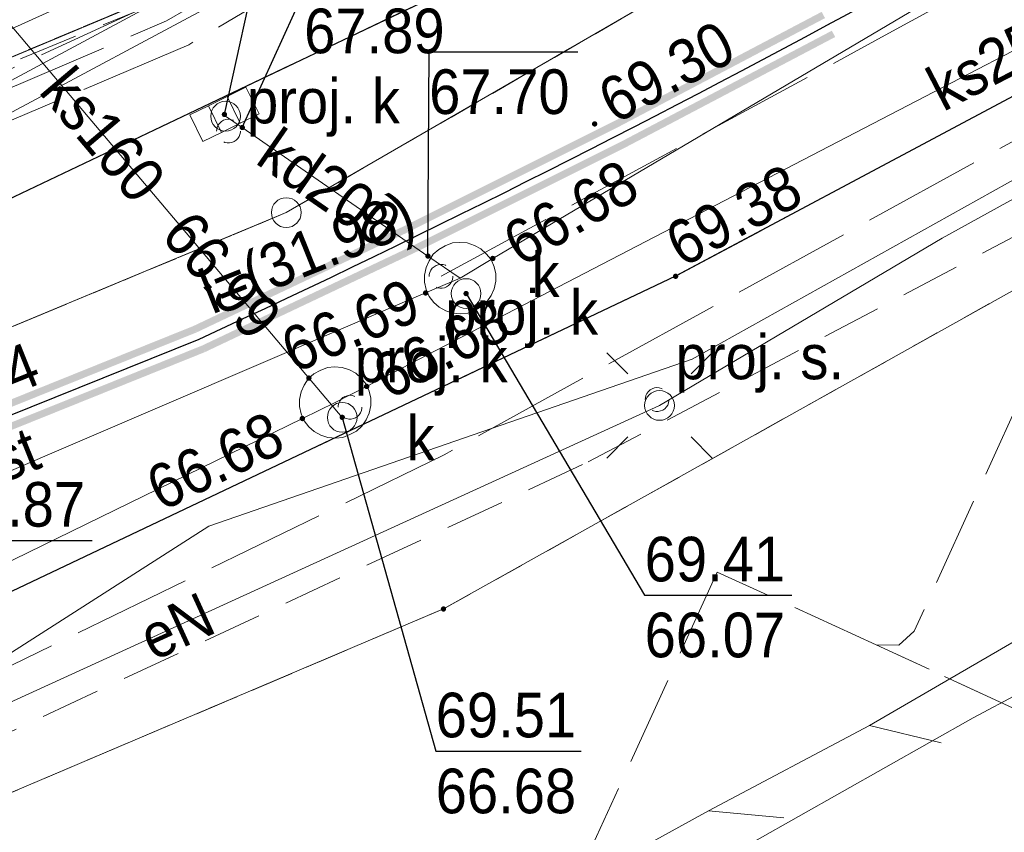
# Model space of a CAD drawing. Header units: feet. Extents: x 6524992 to 6539952, y 6047571 to 6067901.
# Tile 39 of 53: x 6531754 to 6531770, y 6048679 to 6048693. Entities that reach past the tile are written whole.
import ezdxf
from ezdxf.enums import TextEntityAlignment as Align

# ---------------------------------------------------------------- set-up
doc = ezdxf.new("R2010")
doc.units = ezdxf.units.FT
doc.header["$MEASUREMENT"] = 0
for name, pattern in [('1.5_0.5', [2, 1.5, -0.5]), ('218-500', [1, 0.5, -0.5]), ('219-500', [0]), ('mz1.0_0.5', [1.5, 1, -0.5]), ('mz2.0_0.5', [2.5, 2, -0.5])]:
    doc.linetypes.add(name, pattern=pattern)
doc.layers.get('0').update_dxf_attribs({"linetype": 'CONTINUOUS', "lineweight": 18})
for name, color, linetype, transparency in [('202-Punkt graniczny stabilizowany trwale', 7, 'CONTINUOUS', 0.5), ('203-Punkt załamania granicy działki nie stabilizowany', 7, 'CONTINUOUS', 0.5), ('218-Granica użytku', 7, 'CONTINUOUS', 0.5), ('219-Linia granicy', 7, 'CONTINUOUS', 0.5), ('chodnik (powierzchnia)', 7, 'CONTINUOUS', 0.5), ('jezdnia (powierzchnia)', 7, 'CONTINUOUS', 0.5), ('komora podziemna - przewód kanalizacyjny (powierzchnia)', 7, 'CONTINUOUS', 0.5), ('kratka ściekowa (punkt)', 7, 'CONTINUOUS', 0.5), ('krawężnik (linia)', 7, 'CONTINUOUS', 0.5), ('latarnia (punkt)', 7, 'CONTINUOUS', 0.5), ('plac (powierzchnia)', 7, 'CONTINUOUS', 0.5), ('przewód ciepłowniczy (linia)', 7, 'CONTINUOUS', 0.5), ('przewód elektroenergetyczny (linia)', 7, 'CONTINUOUS', 0.5), ('przewód elektroenergetyczny (linia)-Atr1', 7, 'CONTINUOUS', 0.5), ('przewód gazowy - projektowany lub w budowie (linia) - ob. projektowany', 7, 'CONTINUOUS', 0.5), ('przewód kanalizacyjny (linia)', 7, 'CONTINUOUS', 0.5), ('przewód kanalizacyjny (linia)-Atr1', 7, 'CONTINUOUS', 0.5), ('przewód kanalizacyjny - projektowany lub w budowie (linia) - ob. projektowany', 7, 'CONTINUOUS', 0.5), ('przewód telekomunikacyjny - projektowany lub w budowie (linia) - ob. projektowany', 7, 'CONTINUOUS', 0.5), ('przewód wodociągowy (linia)', 7, 'CONTINUOUS', 0.5), ('punkt o określonej wysokości (sieć kanalizacyjna)', 7, 'CONTINUOUS', 0.5), ('punkt o określonej wysokości (sieć kanalizacyjna)-Atr2', 7, 'CONTINUOUS', 0.5), ('punkt o określonej wysokości (sieć kanalizacyjna)-Atr3', 7, 'CONTINUOUS', 0.5), ('punkt o określonej wysokości (sieć wodociągowa)-Atr2', 7, 'CONTINUOUS', 0.5), ('punkt wysokościowy sztuczny', 7, 'CONTINUOUS', 0.5), ('punkt wysokościowy sztuczny-Atr2', 7, 'CONTINUOUS', 0.5), ('studzienka okrągła - przewód kanalizacyjny (punkt)', 7, 'CONTINUOUS', 0.5), ('słup lub maszt - projektowany lub w budowie (punkt) - ob. projektowany', 7, 'CONTINUOUS', 0.5), ('słup lub maszt - projektowany lub w budowie (punkt) - ob. projektowany-Atr17', 7, 'CONTINUOUS', 0.5), ('urządzenie techniczne projektowane lub w budowie (sieć kanalizacyjna) - punkt - ob. projektowany', 7, 'CONTINUOUS', 0.5), ('urządzenie techniczne projektowane lub w budowie (sieć kanalizacyjna) - punkt - ob. projektowany-Atr17', 7, 'CONTINUOUS', 0.5), ('właz okrągły - siec kanalizacyjna (punkt)', 7, 'CONTINUOUS', 0.5), ('właz okrągły - siec kanalizacyjna (punkt)-Atr17', 7, 'CONTINUOUS', 0.5), ('zbiornik - przewód kanalizacyjny (powierzchnia)', 7, 'CONTINUOUS', 0.5), ('ścieżka (powierzchnia)', 7, 'CONTINUOUS', 0.5)]:
    doc.layers.add(name, color=color, linetype=linetype, transparency=transparency)
doc.layers.add('_Robocza', color=1, linetype='CONTINUOUS', lineweight=30, plot=False)
for name, color, linetype, lineweight in [('gaPoziome', 7, 'CONTINUOUS', 13), ('zzz.gaHSDlugosc', 7, 'CONTINUOUS', 30), ('zzz.gaHSDodTekst', 7, 'CONTINUOUS', 30), ('zzz.gaHSDomyslna', 7, 'CONTINUOUS', 30), ('zzz.gaHSKilometraz', 7, 'CONTINUOUS', 30), ('zzz.gaHSNazwa', 7, 'CONTINUOUS', 30), ('zzz.gaHSOpis', 7, 'CONTINUOUS', 30), ('zzz.gaHSStan', 7, 'CONTINUOUS', 30), ('zzz.gaHSTrasa', 7, 'CONTINUOUS', 30)]:
    doc.layers.add(name, color=color, linetype=linetype, lineweight=lineweight)
doc.styles.add('GA4-HS-TEXT', font='arial.ttf', dxfattribs={"width": 0.9})
doc.styles.get("Standard").update_dxf_attribs({"font": 'arial.ttf'})

# ---------------------------------------------------------------- blocks, each defined once
blk = doc.blocks.new('202')
at = {"color": 0, "linetype": 'Continuous', "lineweight": 0}
blk.add_circle((0, 0), 0.25, dxfattribs=at)
blk = doc.blocks.new('203')
at = {"linetype": 'Continuous', "lineweight": 0}
h = blk.add_hatch(color=0, dxfattribs=at)
edge = h.paths.add_edge_path()
edge.add_arc((0, 0), 0.045, 0, 360)
blk = doc.blocks.new('PW01')
at = {"linetype": 'Continuous', "lineweight": 13}
h = blk.add_hatch(color=0, dxfattribs=at)
edge = h.paths.add_edge_path()
edge.add_arc((0, 0), 0.045, 0, 360)
blk = doc.blocks.new('PW02')
at = {"linetype": 'Continuous', "lineweight": 13}
h = blk.add_hatch(color=0, dxfattribs=at)
edge = h.paths.add_edge_path()
edge.add_arc((0, 0), 0.045, 0, 360)
blk = doc.blocks.new('US22')
at = {"color": 0, "linetype": 'Continuous', "lineweight": 13}
blk.add_circle((0, 0), 0.25, dxfattribs=at)
blk = doc.blocks.new('SM01')
at = {"color": 0, "linetype": 'Continuous', "lineweight": 13}
for p, q in [((-0.53, 0.531), (-0.883, 0.884)), ((0.531, 0.531), (0.884, 0.884)), ((-0.53, -0.53), (-0.883, -0.883)), ((0.531, -0.53), (0.884, -0.883))]:
    blk.add_line(p, q, dxfattribs=at)
blk.add_circle((0, 0), 0.25, dxfattribs=at)
blk = doc.blocks.new('US15')
at = {"color": 0, "linetype": 'Continuous', "lineweight": 13}
blk.add_circle((0, 0), 0.25, dxfattribs=at)
blk = doc.blocks.new('US05')
at = {"color": 0, "linetype": 'Continuous', "lineweight": 13}
for p, q in [((-0.525, -0.25), (-0.525, 0.25)), ((-0.525, 0.25), (-0.175, 0.25)), ((-0.175, -0.25), (-0.175, 0.25)), ((-0.175, 0.25), (0.175, 0.25)), ((0.175, -0.25), (0.175, 0.25)), ((0.175, 0.25), (0.525, 0.25)), ((0.525, -0.25), (0.525, 0.25)), ((-0.525, -0.25), (-0.175, -0.25)), ((-0.175, -0.25), (0.175, -0.25)), ((0.175, -0.25), (0.525, -0.25))]:
    blk.add_line(p, q, dxfattribs=at)
blk = doc.blocks.new('US01P')
at = {"color": 0, "linetype": 'Continuous', "lineweight": 13}
for points in [[(0.082, 0.181), (0.072, 0.186), (0.034, 0.197), (-0.006, 0.2), (-0.046, 0.194), (-0.084, 0.182), (-0.118, 0.161), (-0.148, 0.135), (-0.172, 0.103), (-0.189, 0.066), (-0.198, 0.028), (-0.2, -0.001)], [(-0.082, -0.182), (-0.061, -0.191), (-0.022, -0.199), (0.018, -0.199), (0.057, -0.192), (0.094, -0.177), (0.127, -0.155), (0.155, -0.126), (0.177, -0.093), (0.192, -0.056), (0.199, -0.016), (0.2, 0)]]:
    blk.add_lwpolyline(points, dxfattribs=at)
blk = doc.blocks.new('gaHSPos')
at = {"color": 0, "linetype": 'Continuous', "lineweight": 0}
blk.add_point((0, 0), dxfattribs=at)
blk = doc.blocks.new('*U122')
at = {"layer": 'zzz.gaHSDomyslna', "color": 251}
for points in [[(29.181, 12.977, 0.12, 0.12, -0.015765), (18.625, 7.697, 0.12, 0.12, 0), (-0.067, 0.167, 0.12, 0.12, 0)], [(29.352, 12.66, 0.12, 0.12, -0.015776), (18.767, 7.367, 0.12, 0.12, 0), (0.067, -0.167, 0.12, 0.12, 0)]]:
    blk.add_lwpolyline(points, format="xyseb", dxfattribs=at)
at = {"color": 251}
blk.add_blockref('gaHSPos', (29.267, 12.819), dxfattribs=at)
blk = doc.blocks.new('z.ga4.HSL-desc')
at = {"layer": 'zzz.gaHSDlugosc', "style": 'GA4-HS-TEXT', "width": 0.9}
blk.add_attdef('LENGTH', (6.026, 0.4), '', height=1, dxfattribs=at)
at = {"layer": 'zzz.gaHSDodTekst', "style": 'GA4-HS-TEXT', "width": 0.9, "flags": 1}
blk.add_attdef('ADDTEXT', (0, -2.744), '', height=1, dxfattribs=at)
at = {"layer": 'zzz.gaHSKilometraz', "style": 'GA4-HS-TEXT', "width": 0.9, "flags": 1}
blk.add_attdef('POSITION', (0, -5.695), '', height=1, dxfattribs=at)
at = {"layer": 'zzz.gaHSNazwa', "style": 'GA4-HS-TEXT', "width": 0.9}
blk.add_attdef('NAME', (0, 0.4), '', height=1, dxfattribs=at)
at = {"layer": 'zzz.gaHSStan', "style": 'GA4-HS-TEXT', "width": 0.9}
blk.add_attdef('STATE', (0, -1.356), '', height=1, dxfattribs=at)
at = {"layer": 'zzz.gaHSTrasa', "style": 'GA4-HS-TEXT', "width": 0.9, "flags": 1}
blk.add_attdef('ROUTE', (0, -4.27), '', height=1, dxfattribs=at)

msp = doc.modelspace()

# ---------------------------------------------------------------- linework, layer by layer
at = {"layer": '218-Granica użytku', "color": 3, "linetype": '218-500', "lineweight": 18, "flags": 128}
for points in [[(6531758.1, 6048689.8), (6531791.6, 6048709.19)], [(6531791.6, 6048709.19), (6531758.1, 6048689.8)], [(6531756.07, 6048693.5), (6531735.76, 6048684.99)], [(6531735.76, 6048684.99), (6531756.07, 6048693.5)], [(6531708.28, 6048669.06), (6531758.1, 6048689.8)], [(6531758.1, 6048689.8), (6531708.28, 6048669.06)], [(6531760.74, 6048683.14), (6531735.64, 6048672.48)], [(6531735.64, 6048672.48), (6531760.74, 6048683.14)]]:
    msp.add_lwpolyline(points, dxfattribs=at)
at = {"layer": '218-Granica użytku', "color": 3, "linetype": '218-500', "lineweight": 18}
for points in [[(6531760.74, 6048683.14), (6531776.049, 6048691.703)], [(6531776.049, 6048691.703), (6531760.74, 6048683.14)]]:
    msp.add_lwpolyline(points, dxfattribs=at)
at = {"layer": '219-Linia granicy', "color": 3, "linetype": '219-500', "lineweight": 18, "flags": 128}
for points in [[(6531758.1, 6048689.8), (6531791.6, 6048709.19)], [(6531756.07, 6048693.5), (6531735.76, 6048684.99)], [(6531708.28, 6048669.06), (6531758.1, 6048689.8)], [(6531735.64, 6048672.48), (6531760.74, 6048683.14)]]:
    msp.add_lwpolyline(points, dxfattribs=at)
at = {"layer": '219-Linia granicy', "color": 3, "linetype": '219-500', "lineweight": 18}
msp.add_lwpolyline([(6531760.74, 6048683.14), (6531776.049, 6048691.703)], dxfattribs=at)
at = {"layer": '_Robocza'}
msp.add_lwpolyline([(6531683.556, 6048658.235), (6531756.637, 6048687.676, 0.034719), (6531779.429, 6048700.176), (6531796.103, 6048710.786)], format="xyb", dxfattribs=at)
msp.add_circle((6531733.871, 6048670.068), 50, dxfattribs=at)
at = {"layer": 'chodnik (powierzchnia)', "color": 7, "linetype": 'mz1.0_0.5', "lineweight": 18}
for points in [[(6531772.691, 6048693.029), (6531764.64, 6048688.73), (6531750.92, 6048682.22), (6531738.9, 6048677.05), (6531735.62, 6048675.73), (6531733.92, 6048674.7), (6531732.75, 6048673.21), (6531732.02, 6048671.12), (6531731.94, 6048669.96), (6531732.2, 6048668.59), (6531733.07, 6048666.83), (6531734.21, 6048665.57)], [(6531734.21, 6048665.57), (6531735.37, 6048664.91), (6531736.29, 6048666.76), (6531735.7, 6048667.11), (6531735.8, 6048673.1), (6531749.94, 6048679.43), (6531763.17, 6048685.61), (6531773.84, 6048691.26), (6531775.198, 6048692.039)]]:
    msp.add_lwpolyline(points, dxfattribs=at)
at = {"layer": 'jezdnia (powierzchnia)', "color": 7, "linetype": '1.5_0.5', "lineweight": 18, "flags": 128}
msp.add_lwpolyline([(6531934.86, 6048854.54), (6531926.95, 6048841.93), (6531918.96, 6048830.06), (6531909.5, 6048817.18), (6531901.18, 6048806.68), (6531892.44, 6048796.38), (6531883.95, 6048786.92), (6531881.51, 6048784.27), (6531879.59, 6048782.86), (6531877.75, 6048782.38), (6531875.82, 6048782.5), (6531874.76, 6048782.88), (6531873.9, 6048783.37), (6531869.6, 6048778.86), (6531870.13, 6048778.03), (6531870.82, 6048776.02), (6531870.85, 6048775.07), (6531870.54, 6048773.29), (6531869.38, 6048771.34), (6531868.01, 6048769.93), (6531863.36, 6048765.34), (6531859.32, 6048761.55), (6531848.76, 6048752.38), (6531843.59, 6048748.2), (6531831.18, 6048739.14), (6531817.84, 6048729.74), (6531793.06, 6048712.45), (6531781.56, 6048705.02), (6531771.84, 6048699.39), (6531762.11, 6048694.16), (6531748.35, 6048687.6), (6531736.63, 6048682.63), (6531731.2, 6048680.43), (6531723.01, 6048677.15), (6531720.39, 6048676.29), (6531718.04, 6048676.19), (6531716, 6048676.85), (6531700.78, 6048671.82), (6531700.43, 6048670.57), (6531699.94, 6048669.55), (6531698.66, 6048667.85), (6531696.88, 6048666.7), (6531694.1, 6048665.57), (6531671.86, 6048656.66), (6531663.54, 6048653.32), (6531665.69, 6048647.72), (6531673.65, 6048650.92), (6531696.57, 6048660.12), (6531711.19, 6048665.9), (6531713.11, 6048666.5), (6531715.24, 6048666.77), (6531717.08, 6048666.7), (6531718.61, 6048666.2), (6531721.55, 6048664.8), (6531726.41, 6048662.46), (6531732.77, 6048659.4), (6531735.33, 6048664.82), (6531734.21, 6048665.57), (6531733.07, 6048666.83), (6531732.2, 6048668.59), (6531731.94, 6048669.96), (6531732.02, 6048671.12), (6531732.75, 6048673.21), (6531733.92, 6048674.7), (6531735.62, 6048675.73), (6531738.9, 6048677.05), (6531750.92, 6048682.22), (6531764.64, 6048688.73), (6531774.64, 6048694.07), (6531784.88, 6048700.05), (6531796.3, 6048707.41), (6531807.81, 6048715.38), (6531812.49, 6048718.65), (6531821.51, 6048725), (6531834.56, 6048734.18), (6531847.16, 6048743.36), (6531852.83, 6048747.95), (6531863.16, 6048756.92), (6531867.95, 6048761.44), (6531872.3, 6048765.7), (6531873.84, 6048766.99), (6531875.25, 6048767.75), (6531877.35, 6048768.27), (6531879.48, 6048768.24), (6531881.09, 6048767.74), (6531883.2, 6048766.46), (6531886.63, 6048772.09), (6531886.01, 6048772.9), (6531885.74, 6048773.58), (6531885.26, 6048775.66), (6531885.44, 6048778.18), (6531886.52, 6048780.64), (6531887.99, 6048782.41), (6531897.21, 6048792.67), (6531905.82, 6048802.85), (6531914.51, 6048813.86), (6531923.67, 6048826.32), (6531932.04, 6048838.77), (6531939.94, 6048851.37)], close=True, dxfattribs=at)
at = {"layer": 'jezdnia (powierzchnia)', "color": 7, "linetype": '1.5_0.5', "lineweight": 18}
msp.add_lwpolyline([(6531790.67, 6048672.03), (6531768.01, 6048682.54), (6531765.34, 6048683.76), (6531763.19, 6048679.05), (6531763.57, 6048678.79), (6531810.7, 6048656.78)], dxfattribs=at)
at = {"layer": 'komora podziemna - przewód kanalizacyjny (powierzchnia)', "color": 34, "linetype": 'Continuous', "lineweight": 18, "flags": 128}
for points in [[(6531760.58, 6048688.29), (6531760.5, 6048688.39), (6531760.45, 6048688.51), (6531760.42, 6048688.63), (6531760.42, 6048688.75), (6531760.45, 6048688.88), (6531760.5, 6048688.99), (6531760.57, 6048689.1), (6531760.66, 6048689.18), (6531760.77, 6048689.24), (6531760.89, 6048689.29), (6531761.01, 6048689.3), (6531761.14, 6048689.29), (6531761.26, 6048689.25), (6531761.37, 6048689.19), (6531761.46, 6048689.11), (6531761.54, 6048689.01), (6531761.59, 6048688.89), (6531761.62, 6048688.77), (6531761.62, 6048688.65), (6531761.59, 6048688.52), (6531761.54, 6048688.41), (6531761.47, 6048688.3), (6531761.38, 6048688.22), (6531761.27, 6048688.16), (6531761.15, 6048688.11), (6531761.03, 6048688.1), (6531760.9, 6048688.11), (6531760.78, 6048688.15), (6531760.67, 6048688.21)], [(6531758.48, 6048686.2), (6531758.4, 6048686.3), (6531758.35, 6048686.42), (6531758.32, 6048686.54), (6531758.32, 6048686.66), (6531758.35, 6048686.79), (6531758.4, 6048686.9), (6531758.47, 6048687.01), (6531758.56, 6048687.09), (6531758.67, 6048687.15), (6531758.79, 6048687.2), (6531758.91, 6048687.21), (6531759.04, 6048687.2), (6531759.16, 6048687.16), (6531759.27, 6048687.1), (6531759.36, 6048687.02), (6531759.44, 6048686.92), (6531759.49, 6048686.8), (6531759.52, 6048686.68), (6531759.52, 6048686.56), (6531759.49, 6048686.43), (6531759.44, 6048686.32), (6531759.37, 6048686.21), (6531759.28, 6048686.13), (6531759.17, 6048686.07), (6531759.05, 6048686.02), (6531758.93, 6048686.01), (6531758.8, 6048686.02), (6531758.68, 6048686.06), (6531758.57, 6048686.12)]]:
    msp.add_lwpolyline(points, close=True, dxfattribs=at)
at = {"layer": 'krawężnik (linia)', "color": 7, "linetype": 'Continuous', "lineweight": 25, "flags": 128}
for points in [[(6531843.59, 6048748.2), (6531831.18, 6048739.14), (6531817.84, 6048729.74), (6531793.06, 6048712.45), (6531781.56, 6048705.02), (6531771.84, 6048699.39), (6531762.11, 6048694.16), (6531748.35, 6048687.6), (6531736.63, 6048682.63), (6531731.2, 6048680.43), (6531723.01, 6048677.15), (6531720.39, 6048676.29), (6531718.04, 6048676.19), (6531716, 6048676.85), (6531700.78, 6048671.82), (6531700.43, 6048670.57), (6531699.94, 6048669.55), (6531698.66, 6048667.85), (6531696.88, 6048666.7), (6531694.1, 6048665.57), (6531671.86, 6048656.66), (6531663.54, 6048653.32)], [(6531774.64, 6048694.07), (6531764.64, 6048688.73), (6531750.92, 6048682.22), (6531738.9, 6048677.05), (6531735.62, 6048675.73), (6531733.92, 6048674.7), (6531732.75, 6048673.21), (6531732.02, 6048671.12), (6531731.94, 6048669.96), (6531732.2, 6048668.59), (6531733.07, 6048666.83), (6531734.21, 6048665.57), (6531735.33, 6048664.82), (6531732.77, 6048659.4), (6531726.41, 6048662.46), (6531721.55, 6048664.8), (6531718.61, 6048666.2), (6531717.08, 6048666.7), (6531715.24, 6048666.77), (6531713.11, 6048666.5), (6531711.19, 6048665.9), (6531696.57, 6048660.12), (6531673.65, 6048650.92), (6531665.69, 6048647.72)]]:
    msp.add_lwpolyline(points, dxfattribs=at)
at = {"layer": 'plac (powierzchnia)', "color": 7, "linetype": '1.5_0.5', "lineweight": 18, "flags": 128}
msp.add_lwpolyline([(6531768.65, 6048682.77), (6531768.39, 6048682.53), (6531768.01, 6048682.54), (6531790.67, 6048672.03), (6531807.58, 6048664.3), (6531807.28, 6048664.8), (6531807.31, 6048665.44), (6531808.97, 6048669.07), (6531795.41, 6048675.34), (6531770.52, 6048686.87)], close=True, dxfattribs=at)
at = {"layer": 'przewód ciepłowniczy (linia)', "color": 212, "linetype": 'Continuous', "lineweight": 18, "flags": 128}
for points in [[(6531798.44, 6048717.32), (6531787.61, 6048710.36), (6531745.37, 6048687.67), (6531712.51, 6048672.98)], [(6531798.33, 6048716.51), (6531787.46, 6048709.67), (6531745.08, 6048686.99), (6531712.29, 6048672.4)]]:
    msp.add_lwpolyline(points, dxfattribs=at)
at = {"layer": 'przewód elektroenergetyczny (linia)', "color": 1, "linetype": 'Continuous', "lineweight": 18, "flags": 128}
for points in [[(6531802.76, 6048705.47), (6531802.52, 6048705), (6531795.37, 6048712.94), (6531793.1, 6048715.86), (6531774.07, 6048704.14), (6531754.13, 6048693.18), (6531722.21, 6048678.72), (6531704.2, 6048671.11), (6531697.97, 6048668.16), (6531700.69, 6048661.36), (6531696.92, 6048659.69), (6531691.43, 6048657.51), (6531692.22, 6048655.76)], [(6531736.08, 6048685.18), (6531732.84, 6048682.66), (6531736.9, 6048674), (6531764.37, 6048686.56), (6531769.12, 6048689.37), (6531777.81, 6048694.17), (6531789.28, 6048701.01), (6531791.26, 6048701.91), (6531797.69, 6048706.44), (6531798.9, 6048705.89), (6531802.95, 6048708.43)]]:
    msp.add_lwpolyline(points, dxfattribs=at)
at = {"layer": 'przewód gazowy - projektowany lub w budowie (linia) - ob. projektowany', "color": 40, "linetype": 'mz2.0_0.5', "lineweight": 18, "flags": 128}
msp.add_lwpolyline([(6531690.01, 6048665.15), (6531705.22, 6048670.84), (6531756.46, 6048692.62), (6531793.49, 6048714.58), (6531799.26, 6048707.84), (6531862.73, 6048752.81), (6531909.69, 6048802.17), (6531966.26, 6048900.24), (6532014.1, 6049000.15), (6532034.9, 6049048.6), (6532041.53, 6049062.44), (6532044.86, 6049070.44), (6532052.42, 6049074.25), (6532055.45, 6049082.73)], dxfattribs=at)
at = {"layer": 'przewód kanalizacyjny (linia)', "color": 34, "linetype": 'Continuous', "lineweight": 18, "flags": 128}
for points in [[(6531713.83, 6048667.48), (6531714.4, 6048667.66), (6531730.57, 6048672.86), (6531731.14, 6048673.04), (6531731.68, 6048673.3), (6531758.37, 6048686.34), (6531758.92, 6048686.61), (6531759.45, 6048686.88), (6531780.42, 6048697.77), (6531780.96, 6048698.05), (6531781.47, 6048698.4), (6531792.63, 6048706.25), (6531793.13, 6048706.6), (6531793.64, 6048706.94), (6531803.75, 6048713.64), (6531804.26, 6048713.98), (6531803.91, 6048714.45), (6531801.24, 6048718.11), (6531800.89, 6048718.6)], [(6531726.63, 6048673.94), (6531727.25, 6048674.21), (6531760.44, 6048688.45), (6531761.02, 6048688.7), (6531761.57, 6048689.03), (6531784.18, 6048702.4), (6531784.75, 6048702.73), (6531785.29, 6048703.08), (6531806.83, 6048717.07), (6531807.37, 6048717.42)], [(6531759.04, 6048686.36), (6531751.23, 6048695.6)], [(6531761.02, 6048688.7), (6531760.48, 6048689.07), (6531757.36, 6048691.23), (6531757.08, 6048691.42)], [(6531767.9, 6048681.18), (6531769.1, 6048680.89)], [(6531765.19, 6048679.75), (6531766.46, 6048679.63)]]:
    msp.add_lwpolyline(points, dxfattribs=at)
at = {"layer": 'przewód kanalizacyjny (linia)', "color": 34, "linetype": 'Continuous', "lineweight": 18}
msp.add_lwpolyline([(6531781.917, 6048689.385), (6531773.27, 6048684.3), (6531767.9, 6048681.18), (6531765.19, 6048679.75), (6531760.93, 6048677.4), (6531756.34, 6048674.86), (6531756.6, 6048674.23)], dxfattribs=at)
at = {"layer": 'przewód kanalizacyjny - projektowany lub w budowie (linia) - ob. projektowany', "color": 34, "linetype": 'mz2.0_0.5', "lineweight": 18, "flags": 128}
msp.add_lwpolyline([(6531760.7, 6048688.73), (6531768.16, 6048692.78), (6531772.84, 6048695.33), (6531775.87, 6048696.98), (6531778.61, 6048698.48), (6531782.01, 6048700.33), (6531785.1, 6048702.02), (6531780.85, 6048704.12)], dxfattribs=at)
at = {"layer": 'przewód telekomunikacyjny - projektowany lub w budowie (linia) - ob. projektowany', "color": 30, "linetype": 'mz2.0_0.5', "lineweight": 18, "flags": 128}
for points in [[(6531753.12, 6048673.62), (6531753.23, 6048673.87), (6531753.23, 6048682.07), (6531760.75, 6048685.73), (6531777.15, 6048694.77), (6531800.34, 6048707.83), (6531813.67, 6048717.18), (6531830.05, 6048728.43), (6531830.46, 6048728.71), (6531835.4, 6048732.11), (6531845.84, 6048739.58), (6531854.92, 6048747), (6531854.92, 6048748.31), (6531862.45, 6048753.52), (6531869.1, 6048760.31), (6531872.59, 6048764.11), (6531891.74, 6048784.23), (6531897.03, 6048789.81), (6531897.24, 6048790.02), (6531897.37, 6048790.17), (6531901.33, 6048794.35), (6531909.25, 6048803.65), (6531914.27, 6048811.59), (6531915.91, 6048812.08), (6531923.75, 6048823.2), (6531933.29, 6048837.72), (6531933.4, 6048837.91), (6531933.18, 6048838.04), (6531925.22, 6048842.08), (6531925.01, 6048842.19), (6531925.12, 6048842.42), (6531936.53, 6048860.93), (6531941.78, 6048871.83), (6531950.42, 6048889.96), (6531955.71, 6048901.05), (6531980.31, 6048952.43), (6531980.41, 6048952.64), (6531980.66, 6048952.52), (6531992.22, 6048946.25), (6531992.35, 6048946.16), (6531992.34, 6048945.91), (6531991.7, 6048940.95), (6532014.99, 6048929.83), (6532015.25, 6048929.81), (6532015.5, 6048929.74), (6532050.39, 6048912.7), (6532096.82, 6048890.81), (6532097.09, 6048890.68), (6532097.28, 6048890.55), (6532138.04, 6048871.33), (6532151.48, 6048871.68), (6532151.69, 6048871.67), (6532151.71, 6048871.94), (6532153.41, 6048884.9), (6532174.64, 6048886.43), (6532178.68, 6048884.36), (6532188.6, 6048879.25), (6532188.85, 6048879.11), (6532189.05, 6048879.03), (6532202.51, 6048858.12), (6532206.42, 6048854.14), (6532213.39, 6048851.14), (6532213.6, 6048851.04), (6532206.2, 6048834.9), (6532206.11, 6048834.67), (6532206.32, 6048834.57), (6532209.41, 6048833.26), (6532226.82, 6048825.01), (6532229.52, 6048824.19), (6532236.27, 6048838.33), (6532243.34, 6048835.05), (6532242.46, 6048832.65)], [(6531706.93, 6048649.69), (6531710.75, 6048655.55), (6531713.7, 6048660.01), (6531708.13, 6048667.75), (6531705.27, 6048671.76), (6531705.27, 6048672.18), (6531717.55, 6048677.27), (6531726.15, 6048680.82), (6531733.95, 6048683.69), (6531742.1, 6048687.22), (6531752.72, 6048691.87), (6531755.86, 6048693.31), (6531763.33, 6048697.81), (6531773.08, 6048703.19), (6531780.31, 6048707.41), (6531787.58, 6048711.88), (6531792.79, 6048715.24), (6531794.74, 6048716.43), (6531800.15, 6048709.57), (6531807.95, 6048714.78), (6531816.25, 6048720.69), (6531825.55, 6048727.06), (6531830.8, 6048730.89), (6531842.77, 6048739.27), (6531853.8, 6048747.24), (6531857.13, 6048747.18), (6531863.61, 6048752.1), (6531869.13, 6048757.59), (6531875.37, 6048763.87), (6531876.77, 6048765.35), (6531880.47, 6048769.16), (6531888.71, 6048777.99), (6531894.8, 6048784.52), (6531903.44, 6048793.89), (6531903.88, 6048796.55), (6531909.5, 6048802.76), (6531914.43, 6048810.92), (6531915, 6048812.25), (6531916.84, 6048813.64), (6531920.46, 6048819.22), (6531924.61, 6048825.94), (6531930.11, 6048835.01), (6531923.6, 6048839.36), (6531924.53, 6048842.82), (6531927.18, 6048847.09), (6531931.72, 6048854.39), (6531935.79, 6048860.81), (6531938.71, 6048867.58), (6531941.8, 6048874.27), (6531944.96, 6048880.54), (6531948.65, 6048888.39), (6531951.99, 6048895.25), (6531956.03, 6048903.66), (6531961.03, 6048914.24), (6531965.67, 6048924.18), (6531967.68, 6048928.48), (6531968.59, 6048930.64), (6531970.1, 6048932.2), (6531972.63, 6048937.77), (6531974.42, 6048941.79), (6531975.82, 6048948.52), (6531991.7, 6048940.63), (6532001.18, 6048936.09), (6532003.91, 6048934.96), (6532011.71, 6048932.32), (6532017.77, 6048929.38), (6532021.09, 6048926.88), (6532025, 6048924.01), (6532031.82, 6048920.79), (6532042.23, 6048915.86), (6532053.01, 6048910.7), (6532064.72, 6048905.2), (6532076.32, 6048899.75), (6532087.55, 6048894.45), (6532091.09, 6048892.46), (6532095.66, 6048889.88), (6532103.83, 6048886.2), (6532119.27, 6048879), (6532135.1, 6048871.73), (6532138.35, 6048870.39), (6532146.64, 6048869.74), (6532149.6, 6048869.57), (6532162.03, 6048870.45), (6532172.87, 6048871.27), (6532181.8, 6048884.33), (6532190.96, 6048879.87), (6532201.93, 6048866.18), (6532207.09, 6048859.78), (6532214.04, 6048854.15), (6532214.9, 6048852.81), (6532214.54, 6048850.98), (6532208.88, 6048839.36), (6532207.45, 6048836.13), (6532208.57, 6048834.52), (6532222.88, 6048827.77), (6532226.44, 6048826.12), (6532230.85, 6048824.95), (6532231.25, 6048825.45), (6532236.94, 6048837.22), (6532242.7, 6048834.67), (6532242.47, 6048832.45)], [(6531712.65, 6048663.64), (6531712.15, 6048663.71), (6531705.73, 6048671.56), (6531705.9, 6048672.2), (6531711.53, 6048674.52), (6531722.26, 6048679.03), (6531725.05, 6048680.08), (6531732.65, 6048682.95), (6531737.66, 6048684.98), (6531746.49, 6048688.9), (6531751.18, 6048690.92), (6531756.09, 6048693.02), (6531761.69, 6048696.31), (6531770.52, 6048701.54), (6531777.39, 6048705.58), (6531787.1, 6048711.31), (6531794.35, 6048715.7), (6531800.73, 6048707.82)]]:
    msp.add_lwpolyline(points, dxfattribs=at)
at = {"layer": 'przewód wodociągowy (linia)', "color": 5, "linetype": 'Continuous', "lineweight": 18, "flags": 128}
msp.add_lwpolyline([(6531773.83, 6048692.31), (6531764.92, 6048687.34), (6531756.8, 6048684.53), (6531752.08, 6048681.51), (6531734.36, 6048673.36), (6531734.19, 6048667.33), (6531734.5, 6048666.92), (6531735.91, 6048665.46), (6531736.34, 6048665.17), (6531735.05, 6048662.83), (6531733.52, 6048659.5), (6531733.43, 6048659.28), (6531732.89, 6048658.19), (6531726.31, 6048661.22), (6531720.31, 6048664.24), (6531717.19, 6048665.6), (6531716.91, 6048665.8), (6531716.73, 6048666.03), (6531716.7, 6048666.33), (6531716.5, 6048666.52), (6531716.09, 6048667.87)], dxfattribs=at)
at = {"layer": 'punkt o określonej wysokości (sieć kanalizacyjna)-Atr2', "color": 7, "flags": 128}
for points in [[(6531757.06, 6048691.45), (6531758.26, 6048696.9), (6531760.765, 6048696.9)], [(6531757.36, 6048691.23), (6531758.4, 6048693.52), (6531760.873, 6048693.52)], [(6531760.48, 6048689.07), (6531760.5, 6048692.5), (6531763, 6048692.5)], [(6531761.12, 6048688.44), (6531764.12, 6048683.37), (6531766.593, 6048683.37)], [(6531759.04, 6048686.36), (6531760.61, 6048680.75), (6531763.052, 6048680.75)]]:
    msp.add_lwpolyline(points, dxfattribs=at)
at = {"layer": 'punkt o określonej wysokości (sieć wodociągowa)-Atr2', "color": 7, "flags": 128}
msp.add_lwpolyline([(6531751.96, 6048681.79), (6531752.36, 6048684.29), (6531754.839, 6048684.29)], dxfattribs=at)
at = {"layer": 'zbiornik - przewód kanalizacyjny (powierzchnia)', "color": 34, "linetype": 'Continuous', "lineweight": 18, "flags": 128}
msp.add_lwpolyline([(6531775.33, 6048683.43), (6531806.32, 6048668.29), (6531801.2, 6048657.57), (6531762.13, 6048675.8), (6531762.27, 6048676.3), (6531763.28, 6048678.04), (6531765.97, 6048679.24), (6531769.64, 6048681.31), (6531772.75, 6048682.97)], close=True, dxfattribs=at)
at = {"layer": 'ścieżka (powierzchnia)', "color": 7, "linetype": 'mz1.0_0.5', "lineweight": 18, "flags": 128}
msp.add_lwpolyline([(6531763.83, 6048697.67), (6531756.33, 6048693.49), (6531750.45, 6048691.08), (6531737.68, 6048685.56), (6531735.67, 6048684.75), (6531732.07, 6048683.3), (6531722.15, 6048679.33), (6531716, 6048676.85), (6531718.04, 6048676.19), (6531720.39, 6048676.29), (6531723.01, 6048677.15), (6531731.2, 6048680.43), (6531736.63, 6048682.63), (6531748.35, 6048687.6), (6531762.11, 6048694.16)], close=True, dxfattribs=at)

# ---------------------------------------------------------------- block references
at = {"layer": '202-Punkt graniczny stabilizowany trwale', "color": 3, "linetype": 'Continuous', "lineweight": 18}
msp.add_blockref('202', (6531758.1, 6048689.8), dxfattribs=at)
at = {"layer": '203-Punkt załamania granicy działki nie stabilizowany', "color": 3, "linetype": 'Continuous', "lineweight": 18}
msp.add_blockref('203', (6531760.74, 6048683.14), dxfattribs=at)
at = {"layer": 'gaPoziome'}
msp.add_blockref('*U122', (6531737.941, 6048680.144), dxfattribs=at)
at = {"layer": 'kratka ściekowa (punkt)', "color": 7, "linetype": 'Continuous', "lineweight": 18, "rotation": 26.259}
msp.add_blockref('US05', (6531757.06, 6048691.45), dxfattribs=at)
at = {"layer": 'latarnia (punkt)', "color": 7, "linetype": 'Continuous', "lineweight": 18}
msp.add_blockref('SM01', (6531764.37, 6048686.56), dxfattribs=at)
at = {"layer": 'punkt o określonej wysokości (sieć kanalizacyjna)', "color": 34, "linetype": 'Continuous', "lineweight": 13}
for p in [(6531757.06, 6048691.45), (6531761.12, 6048688.44), (6531758.48, 6048687.02), (6531759.04, 6048686.36)]:
    msp.add_blockref('PW01', p, dxfattribs=at)
for p, rotation in [((6531757.36, 6048691.23), 325.348), ((6531760.48, 6048689.07), 325.38), ((6531761.57, 6048689.03), 30.59300000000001), ((6531760.44, 6048688.45), 23.223), ((6531759.45, 6048686.88), 27.432), ((6531758.37, 6048686.34), 26.041)]:
    msp.add_blockref('PW01', p, dxfattribs=dict(at, rotation=rotation))
at = {"layer": 'punkt wysokościowy sztuczny', "color": 7, "linetype": 'Continuous', "lineweight": 13}
for p in [(6531763.28, 6048691.29), (6531764.64, 6048688.73)]:
    msp.add_blockref('PW02', p, dxfattribs=at)
at = {"layer": 'studzienka okrągła - przewód kanalizacyjny (punkt)', "color": 34, "linetype": 'Continuous', "lineweight": 18}
msp.add_blockref('US15', (6531757.08, 6048691.42), dxfattribs=at)
at = {"layer": 'słup lub maszt - projektowany lub w budowie (punkt) - ob. projektowany', "color": 7, "linetype": 'Continuous', "lineweight": 18}
msp.add_blockref('US01P', (6531764.33, 6048686.66), dxfattribs=at)
at = {"layer": 'urządzenie techniczne projektowane lub w budowie (sieć kanalizacyjna) - punkt - ob. projektowany', "color": 34, "linetype": 'Continuous', "lineweight": 18}
for p in [(6531757.13, 6048691.17), (6531760.7, 6048688.73), (6531759.17, 6048686.53)]:
    msp.add_blockref('US01P', p, dxfattribs=at)
at = {"layer": 'właz okrągły - siec kanalizacyjna (punkt)', "color": 7, "linetype": 'Continuous', "lineweight": 18}
for p in [(6531761.12, 6048688.44), (6531759.04, 6048686.36)]:
    msp.add_blockref('US22', p, dxfattribs=at)
at = {"layer": 'zzz.gaHSOpis', "xscale": 0.75, "yscale": 0.75, "rotation": 21.94283644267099}
msp.add_blockref('z.ga4.HSL-desc', (6531752.771, 6048686.119), dxfattribs=at).add_auto_attribs({'STATE': 'ist', 'LENGTH': 'l=(31.98)', 'NAME': 'P-4'})

# ---------------------------------------------------------------- texts
at = {"layer": 'przewód elektroenergetyczny (linia)-Atr1', "color": 1, "width": 0.9}
msp.add_text('eN', height=0.75, rotation=24.571, dxfattribs=at).set_placement((6531755.71, 6048682.6), align=Align.MIDDLE_LEFT)
at = {"layer": 'przewód kanalizacyjny (linia)-Atr1', "color": 34, "width": 0.9}
for s, rotation, p in [('ks250', 27.443, (6531768.96, 6048691.82)), ('ks160', 310.206, (6531754.21, 6048692.07)), ('kd200', 325.305, (6531757.77, 6048690.95))]:
    msp.add_text(s, height=0.75, rotation=rotation, dxfattribs=at).set_placement(p, align=Align.MIDDLE_LEFT)
at = {"layer": 'punkt o określonej wysokości (sieć kanalizacyjna)-Atr2', "color": 34, "width": 0.9}
for s, p in [('69.41', (6531764.12, 6048683.378)), ('69.51', (6531760.61, 6048680.758))]:
    msp.add_text(s, height=0.75, dxfattribs=at).set_placement(p, align=Align.BOTTOM_LEFT)
at = {"layer": 'punkt o określonej wysokości (sieć kanalizacyjna)-Atr3', "color": 34, "width": 0.9}
for s, p in [('67.89', (6531758.4, 6048692.253)), ('67.70', (6531760.5, 6048691.232)), ('66.07', (6531764.12, 6048682.103)), ('66.68', (6531760.61, 6048679.482))]:
    msp.add_text(s, height=0.75, dxfattribs=at).set_placement(p, align=Align.BOTTOM_LEFT)
for s, rotation, p in [('66.68', 30.584, (6531761.86, 6048689.2)), ('66.99', 310.206, (6531756.26, 6048689.65)), ('66.69', 23.221, (6531758.09, 6048687.44)), ('66.68', 27.442, (6531759.65, 6048686.98)), ('66.68', 26.039, (6531755.84, 6048685.11))]:
    msp.add_text(s, height=0.75, rotation=rotation, dxfattribs=at).set_placement(p, align=Align.MIDDLE_LEFT)
at = {"layer": 'punkt o określonej wysokości (sieć wodociągowa)-Atr2', "color": 5, "width": 0.9}
msp.add_text('69.87', height=0.75, dxfattribs=at).set_placement((6531752.36, 6048684.298), align=Align.BOTTOM_LEFT)
at = {"layer": 'punkt wysokościowy sztuczny-Atr2', "color": 7, "width": 0.9}
for s, p in [('69.30', (6531763.62, 6048691.28)), ('69.38', (6531764.75, 6048688.87))]:
    msp.add_text(s, height=0.75, rotation=28.102, dxfattribs=at).set_placement(p)
at = {"layer": 'słup lub maszt - projektowany lub w budowie (punkt) - ob. projektowany-Atr17', "color": 7, "width": 0.9}
msp.add_text('proj. s.', height=0.75, dxfattribs=at).set_placement((6531764.64, 6048687))
at = {"layer": 'urządzenie techniczne projektowane lub w budowie (sieć kanalizacyjna) - punkt - ob. projektowany-Atr17', "color": 34, "width": 0.9}
for p in [(6531757.44, 6048691.3), (6531760.77, 6048687.75), (6531759.25, 6048686.95)]:
    msp.add_text('proj. k', height=0.75, dxfattribs=at).set_placement(p)
at = {"layer": 'właz okrągły - siec kanalizacyjna (punkt)-Atr17', "color": 7, "width": 0.9}
for p in [(6531762.22, 6048688.38), (6531760.12, 6048685.64)]:
    msp.add_text('k', height=0.75, dxfattribs=at).set_placement(p)

doc.saveas('drawing.dxf')
